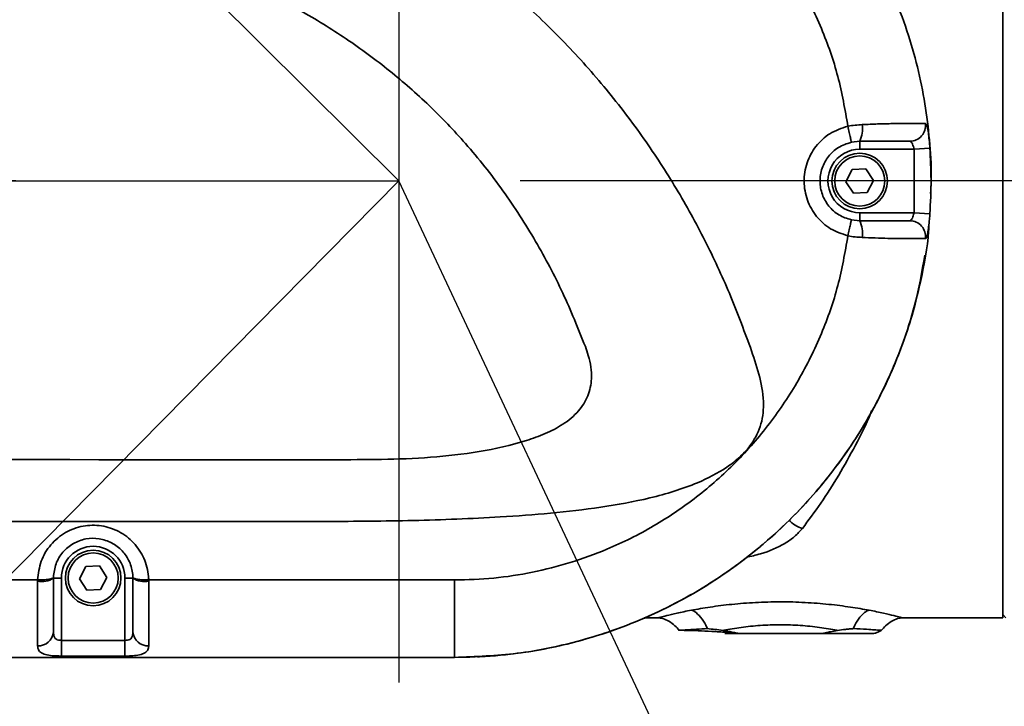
# Model space of a CAD drawing. Header units: millimetres. Extents: x -8713 to 3261, y -18743 to -8704.
# Tile 107 of 154: x -3017 to -2893, y -11289 to -11203. Entities that reach past the tile are written whole.
import ezdxf

# ---------------------------------------------------------------- set-up
doc = ezdxf.new("R2010")
doc.units = ezdxf.units.MM
doc.header["$LTSCALE"] = 10
doc.header["$PDSIZE"] = -1
doc.linetypes.add('CENTER', pattern=[50.8, 31.75, -6.35, 6.35, -6.35])
doc.layers.get('Defpoints').update_dxf_attribs({"true_color": 0x5e5e5e})
doc.layers.add('细实线层', color=7, linetype='Continuous')
doc.dimstyles.new('ISO-25', dxfattribs={"dimscale": 20, "dimtxt": 4, "dimasz": 3.05, "dimexe": 3, "dimexo": 0.625, "dimtad": 1, "dimdec": 0, "dimtxsty": 'Standard', "dimcen": 2.5, "dimclrd": 1, "dimclre": 1, "dimclrt": 4, "dimadec": 1, "dimazin": 2, "dimtfac": 1, "dimtdec": 0, "dimtmove": 0, "dimatfit": 0, "dimfxl": 1, "dimarcsym": 0})

# ---------------------------------------------------------------- blocks, each defined once
blk = doc.blocks.new('*U157')
at = {"color": 0, "linetype": 'CENTER', "transparency": 16777216}
blk.add_line((1087.7, 0), (-452.24, 0), dxfattribs=at)
blk = doc.blocks.new('*D179')
at = {"color": 1, "lineweight": -2, "transparency": 16777216}
for p, q in [((-4112.58, -11271.71), (-4112.58, -10963.58)), ((-2969.38, -11152.6), (-2969.38, -10963.58)), ((-4051.58, -11023.58), (-3030.38, -11023.58))]:
    blk.add_line(p, q, dxfattribs=at)
at = {"color": 1, "lineweight": 20, "transparency": 16777216}
for points in [[(-4051.58, -11013.42), (-4051.58, -11033.75), (-4112.58, -11023.58)], [(-3030.38, -11013.42), (-3030.38, -11033.75), (-2969.38, -11023.58)]]:
    blk.add_solid(points, dxfattribs=at)
at = {"layer": 'Defpoints', "color": 0, "lineweight": 20, "transparency": 16777216}
for p in [(-2969.38, -11023.58), (-2969.38, -11165.1), (-4112.58, -11284.21)]:
    blk.add_point(p, dxfattribs=at)
at = {"color": 4, "transparency": 16777216, "insert": (-3540.98, -10971.08), "char_height": 80, "attachment_point": 5}
blk.add_mtext('1143', dxfattribs=at)
blk = doc.blocks.new('*D167')
at = {"color": 1, "lineweight": -2, "transparency": 16777216}
for p, q in [((-3328.92, -10865.5), (-3456.27, -10738.83)), ((-2624.13, -11223.12), (-2282.64, -11223.12))]:
    blk.add_line(p, q, dxfattribs=at)
blk.add_arc((-2969.38, -11223.12), 626.73, 5.57879, 129.5751, dxfattribs=at)
at = {"color": 1, "lineweight": 20, "transparency": 16777216}
for points in [[(-3361.81, -10747.55), (-3375.51, -10732.53), (-3413.73, -10781.15)], [(-2335.46, -11161.7), (-2355.77, -11162.69), (-2342.64, -11223.12)]]:
    blk.add_solid(points, dxfattribs=at)
at = {"layer": 'Defpoints', "color": 0, "lineweight": 20, "transparency": 16777216}
for p in [(-2526.61, -10779.56), (-3320.06, -10874.32), (-4176.57, -11223.12), (-2969.38, -11223.12), (-2636.63, -11223.12)]:
    blk.add_point(p, dxfattribs=at)
at = {"color": 4, "transparency": 16777216, "insert": (-2710.12, -10594.83), "char_height": 80, "attachment_point": 5, "rotation": 337.5769}
blk.add_mtext('130%%D', dxfattribs=at)
blk = doc.blocks.new('*D168')
at = {"color": 1, "lineweight": -2, "transparency": 16777216}
for p, q in [((-2624.13, -11223.12), (-2362.13, -11223.12)), ((-3337.5, -11596.02), (-3395.99, -11655.27))]:
    blk.add_line(p, q, dxfattribs=at)
blk.add_arc((-2969.38, -11223.12), 547.25, 231.7592, 353.6101, dxfattribs=at)
at = {"color": 1, "lineweight": 20, "transparency": 16777216}
for points in [[(-2435.68, -11283.46), (-2415.38, -11284.6), (-2422.13, -11223.12)], [(-3314.83, -11660.56), (-3301.38, -11645.32), (-3353.84, -11612.57)]]:
    blk.add_solid(points, dxfattribs=at)
at = {"layer": 'Defpoints', "color": 0, "lineweight": 20, "transparency": 16777216}
for p in [(-4176.57, -11223.12), (-2969.38, -11223.12), (-2636.63, -11223.12), (-3328.72, -11587.13), (-2967.03, -11770.37)]:
    blk.add_point(p, dxfattribs=at)
at = {"color": 4, "transparency": 16777216, "insert": (-2778.75, -11679.18), "char_height": 80, "attachment_point": 5, "rotation": 22.6847}
blk.add_mtext('130%%D', dxfattribs=at)
blk = doc.blocks.new('*D169')
at = {"color": 1, "lineweight": -2, "transparency": 16777216}
blk.add_arc((-3969.93, -11223.12), 395.04, 288.8561, 351.1439, dxfattribs=at)
at = {"color": 1, "lineweight": 20, "transparency": 16777216}
for points in [[(-3589.74, -11283.16), (-3569.46, -11284.73), (-3574.89, -11223.12)], [(-3839.72, -11606.81), (-3844.79, -11587.12), (-3901.33, -11612.16)]]:
    blk.add_solid(points, dxfattribs=at)
at = {"layer": 'Defpoints', "color": 0, "lineweight": 20, "transparency": 16777216}
for p in [(-4176.57, -11223.12), (-2636.63, -11223.12), (-3945.16, -11363.6), (-3734.03, -11539.99), (-3746.65, -12489.44)]:
    blk.add_point(p, dxfattribs=at)
at = {"color": 4, "transparency": 16777216, "insert": (-3707.87, -11443.02), "char_height": 80, "attachment_point": 5, "rotation": 50}
blk.add_mtext('80°', dxfattribs=at)

msp = doc.modelspace()

# ---------------------------------------------------------------- linework, layer by layer
at = {"color": 1}
for p, q in [((-2969.38, -11223.12), (-3320.06, -10874.32)), ((-2969.38, -11223.12), (-3328.72, -11587.13)), ((-2884.16, -11405.03), (-2969.38, -11223.12))]:
    msp.add_line(p, q, dxfattribs=at)
at = {"color": 1, "linetype": 'CENTER'}
msp.add_line((-2969.38, -11162.38), (-2969.38, -11286.29), dxfattribs=at)
at = {"color": 2, "linetype": 'CENTER'}
msp.add_line((-4112.58, -11223.12), (-2969.38, -11223.12), dxfattribs=at)
at = {"color": 4}
msp.add_arc((-4112.58, -12173.12), 1935.77, 290, 188, dxfattribs=at)
at = {"layer": '细实线层', "linetype": 'Continuous', "lineweight": 35}
for p, q in [((-2893.38, -11169.93), (-2893.38, -11278.12)), ((-2911.38, -11218.12), (-2912.43, -11218.24)), ((-2911.38, -11219.12), (-2911.38, -11218.12)), ((-2904.54, -11219.12), (-2911.38, -11219.12)), ((-2902.55, -11218.99), (-2904.54, -11219.12)), ((-2904.54, -11227.12), (-2904.54, -11219.12)), ((-2913.11, -11223.21), (-2912.32, -11221.67)), ((-2912.32, -11221.67), (-2910.59, -11221.58)), ((-2910.59, -11221.58), (-2909.65, -11223.04)), ((-2912.17, -11224.66), (-2913.11, -11223.21)), ((-2909.65, -11223.04), (-2910.44, -11224.58)), ((-2910.44, -11224.58), (-2912.17, -11224.66)), ((-2911.38, -11227.12), (-2911.38, -11228.12)), ((-2911.38, -11227.12), (-2904.54, -11227.12)), ((-2902.55, -11227.26), (-2904.54, -11227.12)), ((-2912.43, -11228.01), (-2911.38, -11228.12)), ((-3009.61, -11273.21), (-3008.82, -11271.67)), ((-3008.82, -11271.67), (-3007.09, -11271.58)), ((-3007.09, -11271.58), (-3006.15, -11273.04)), ((-3050.68, -11273.37), (-3014.88, -11273.37)), ((-3012.88, -11273.01), (-3012.88, -11273.12)), ((-3011.88, -11273.12), (-3012.88, -11273.12)), ((-3011.88, -11273.12), (-3011.88, -11280.97)), ((-3008.67, -11274.66), (-3009.61, -11273.21)), ((-3006.15, -11273.04), (-3006.94, -11274.58)), ((-3003.88, -11273.12), (-3002.88, -11273.12)), ((-3003.88, -11280.97), (-3003.88, -11273.12)), ((-3002.88, -11273.12), (-3002.88, -11273.01)), ((-3000.88, -11273.37), (-2962.38, -11273.37)), ((-3006.94, -11274.58), (-3008.67, -11274.66)), ((-2938.5, -11278.12), (-2936.7, -11278.12)), ((-2906.05, -11278.12), (-2893.38, -11278.12)), ((-2893.38, -11277.72), (-2892.98, -11278.12)), ((-2934.11, -11279.71), (-2933.5, -11279.72)), ((-2926.45, -11280.12), (-2928.38, -11280.12)), ((-2928.18, -11279.96), (-2927.03, -11280.02)), ((-2926.45, -11280.12), (-2916.31, -11280.12)), ((-3011.88, -11282.95), (-3011.88, -11280.97)), ((-3011.88, -11280.97), (-3003.88, -11280.97)), ((-3003.88, -11282.95), (-3003.88, -11280.97)), ((-3449.88, -11283.12), (-2962.38, -11283.12)), ((-3310.38, -11283.12), (-2962.38, -11283.12)), ((-3003.88, -11282.95), (-3011.88, -11282.95))]:
    msp.add_line(p, q, dxfattribs=at)
at = {"layer": '细实线层', "linetype": 'Continuous', "lineweight": 35, "flags": 128}
for points in [[(-3442.9, -11266.01), (-3414.44, -11266.01), (-3386.08, -11266.01), (-3357.64, -11266.01), (-3328.97, -11266.01), (-3299.88, -11266.01), (-3270.2, -11266.01), (-3239.76, -11266.01), (-3208.4, -11266.01), (-3181.88, -11266.01), (-3154.52, -11266.01), (-3126.23, -11266.01), (-3096.92, -11266.01), (-3066.5, -11266.01), (-3040.22, -11266.01), (-3013.05, -11266.01), (-2984.93, -11266.01), (-2978.51, -11266.01)], [(-2957.82, -11282.92), (-2958.63, -11283), (-2959.25, -11283.04), (-2959.4, -11283.05), (-2959.44, -11283.05), (-2959.45, -11283.05), (-2959.46, -11283.05), (-2959.46, -11283.05), (-2959.46, -11283.05), (-2959.46, -11283.05), (-2959.46, -11283.05)]]:
    msp.add_lwpolyline(points, dxfattribs=at)
at = {"layer": '细实线层', "linetype": 'Continuous', "lineweight": 35}
for centre, radius in [((-2911.38, -11223.12), 3.5), ((-2911.38, -11223.12), 3.15), ((-3007.88, -11273.12), 3.5), ((-3007.88, -11273.12), 3.15)]:
    msp.add_circle(centre, radius, dxfattribs=at)
for centre, radius, start, end in [((-2914.67, -11216.55), 3.65, 334.5332, 8.3817), ((-2905.08, -11216.13), 1.99, 270.3316, 7.2242), ((-2911.38, -11223.12), 4, 90, 270.0086), ((-2914.67, -11229.69), 3.65, 351.6188, 25.5028), ((-2905.08, -11230.12), 1.99, 352.7651, 89.6767), ((-2917.39, -11263.02), 4.05, 224.3316, 252.6684), ((-3007.88, -11273.12), 4, 360, 180), ((-3014.4, -11270.79), 2.79, 260.1111, 303.0462), ((-3001.36, -11270.79), 2.79, 236.9537, 279.8889), ((-3014.76, -11279.78), 1.88, 266.3356, 355.7932), ((-3001, -11279.78), 1.88, 184.2069, 273.6645)]:
    msp.add_arc(centre, radius, start, end, dxfattribs=at)
for points, knots in [([(-2902.46, -11224.71), (-2902.43, -11224.18), (-2902.3, -11222.12), (-2902.52, -11218.52), (-2903.02, -11213.92), (-2903.92, -11209.32), (-2905.21, -11204.69), (-2906.9, -11200.09), (-2909.03, -11195.52), (-2911.55, -11191.1), (-2914.45, -11186.91), (-2917.66, -11183.02), (-2921.17, -11179.41), (-2925.02, -11176.08), (-2929.14, -11173.09), (-2933.45, -11170.48), (-2937.96, -11168.24), (-2942.7, -11166.36), (-2948.34, -11164.68), (-2954.91, -11163.39), (-2959.88, -11163.21), (-2962.38, -11163.12)], [0, 0, 0, 0, 0.016541, 0.064532, 0.112523, 0.161689, 0.210855, 0.26293, 0.315006, 0.368594, 0.422182, 0.474234, 0.526287, 0.57985, 0.633412, 0.685463, 0.737514, 0.791077, 0.844639, 0.92172, 1, 1, 1, 1]), ([(-2912.86, -11216.22), (-2913.23, -11214.12), (-2913.97, -11209.92), (-2916.11, -11203.82), (-2918.98, -11197.98), (-2922.62, -11192.52), (-2926.92, -11187.58), (-2931.83, -11183.24), (-2937.26, -11179.56), (-2942.65, -11176.87), (-2947.79, -11174.99), (-2952.57, -11173.78), (-2957.45, -11173.01), (-2960.73, -11172.92), (-2962.38, -11172.87)], [0, 0, 0, 0, 0.088929, 0.177858, 0.269197, 0.360539, 0.451881, 0.543222, 0.634564, 0.725902, 0.794427, 0.862952, 0.931476, 1, 1, 1, 1]), ([(-2925.15, -11244.08), (-2926, -11241.8), (-2927.7, -11237.23), (-2930.82, -11230.55), (-2934.4, -11224.03), (-2938.54, -11217.65), (-2943.22, -11211.51), (-2948.48, -11205.62), (-2954.21, -11200.08), (-2958.38, -11196.74), (-2960.46, -11195.07)], [0, 0, 0, 0, 0.119386, 0.238766, 0.360702, 0.482635, 0.610397, 0.738164, 0.869075, 1, 1, 1, 1]), ([(-2945.92, -11243.97), (-2946.83, -11241.71), (-2948.65, -11237.18), (-2952.14, -11230.61), (-2956.2, -11224.28), (-2960.72, -11218.57), (-2965.52, -11213.55), (-2970.55, -11209.14), (-2975.99, -11205.14), (-2981, -11202.03), (-2984.21, -11200.36), (-2985.4, -11199.73)], [0, 0, 0, 0, 0.120694, 0.241392, 0.366364, 0.491326, 0.600183, 0.709046, 0.821195, 0.93336, 1, 1, 1, 1]), ([(-2912.86, -11230.02), (-2913.61, -11229.78), (-2915.12, -11229.29), (-2916.91, -11227.65), (-2918.09, -11225.56), (-2918.51, -11223.19), (-2918.13, -11220.8), (-2916.99, -11218.69), (-2915.19, -11216.99), (-2913.65, -11216.48), (-2912.86, -11216.22)], [0, 0, 0, 0, 0.123742, 0.247787, 0.372192, 0.496797, 0.621362, 0.745716, 0.869783, 1, 1, 1, 1]), ([(-2912.86, -11216.22), (-2912.86, -11216.22), (-2912.27, -11216.1), (-2911.66, -11216.06), (-2911.06, -11216.02)], [0, 0, 0, 0, 0.000033, 1, 1, 1, 1]), ([(-2911.06, -11216.02), (-2910.39, -11215.99), (-2908.91, -11215.92), (-2907.18, -11215.89), (-2905.67, -11215.89), (-2904.44, -11215.88), (-2903.55, -11215.88), (-2903.25, -11215.88), (-2903.1, -11215.88)], [0, 0, 0, 0, 0.1413687, 0.3118738, 0.4823534, 0.6529713, 0.8263755, 1, 1, 1, 1]), ([(-2903.1, -11215.88), (-2903.07, -11215.89), (-2902.98, -11215.93), (-2902.86, -11216.3), (-2902.74, -11217), (-2902.63, -11217.93), (-2902.57, -11218.64), (-2902.55, -11218.99)], [0, 0, 0, 0, 0.144415, 0.363972, 0.578468, 0.789675, 1, 1, 1, 1]), ([(-2912.43, -11218.24), (-2913, -11218.42), (-2914.1, -11218.78), (-2915.38, -11219.98), (-2916.2, -11221.48), (-2916.47, -11223.17), (-2916.17, -11224.85), (-2915.33, -11226.33), (-2914.05, -11227.49), (-2912.97, -11227.84), (-2912.43, -11228.01)], [0, 0, 0, 0, 0.130675, 0.254879, 0.379034, 0.503185, 0.627382, 0.751605, 0.875804, 1, 1, 1, 1]), ([(-2905.07, -11218.12), (-2905.2, -11218.12), (-2905.46, -11218.12), (-2906.25, -11218.12), (-2907.33, -11218.12), (-2908.61, -11218.12), (-2909.91, -11218.12), (-2910.96, -11218.12), (-2911.38, -11218.12)], [0, 0, 0, 0, 0.185373, 0.37048, 0.552431, 0.73421, 0.89241, 1, 1, 1, 1]), ([(-2904.54, -11219.12), (-2904.57, -11219.01), (-2904.62, -11218.78), (-2904.73, -11218.48), (-2904.84, -11218.26), (-2904.96, -11218.14), (-2905.04, -11218.13), (-2905.07, -11218.12)], [0, 0, 0, 0, 0.2098278, 0.4225222, 0.6383808, 0.8572856, 1, 1, 1, 1]), ([(-2902.55, -11218.99), (-2902.48, -11220.32), (-2902.33, -11223.08), (-2902.47, -11225.84), (-2902.55, -11227.26)], [0, 0, 0, 0, 0.483362, 1, 1, 1, 1]), ([(-2905.07, -11228.12), (-2905.02, -11228.11), (-2904.93, -11228.09), (-2904.8, -11227.91), (-2904.69, -11227.66), (-2904.6, -11227.38), (-2904.56, -11227.19), (-2904.54, -11227.12)], [0, 0, 0, 0, 0.2213884, 0.4404535, 0.6567298, 0.8697215, 1, 1, 1, 1]), ([(-2902.55, -11227.26), (-2902.56, -11227.48), (-2902.6, -11228.05), (-2902.7, -11228.92), (-2902.82, -11229.72), (-2902.95, -11230.26), (-2903.05, -11230.33), (-2903.1, -11230.37)], [0, 0, 0, 0, 0.130946, 0.343012, 0.55759, 0.776422, 1, 1, 1, 1]), ([(-2962.38, -11283.12), (-2960.66, -11283.08), (-2957.24, -11283), (-2952.09, -11282.31), (-2946.96, -11281.19), (-2942, -11279.63), (-2937.28, -11277.7), (-2932.79, -11275.41), (-2928.47, -11272.71), (-2924.4, -11269.66), (-2920.63, -11266.31), (-2917.15, -11262.66), (-2913.97, -11258.69), (-2911.13, -11254.47), (-2908.68, -11250.06), (-2906.61, -11245.46), (-2904.91, -11240.66), (-2903.57, -11235.31), (-2902.79, -11231.26), (-2902.68, -11228.87), (-2902.67, -11228.58)], [0, 0, 0, 0, 0.057869, 0.115739, 0.175398, 0.235059, 0.291249, 0.34744, 0.405265, 0.46309, 0.519281, 0.575471, 0.633295, 0.69112, 0.747331, 0.803541, 0.861388, 0.919236, 0.989987, 1, 1, 1, 1]), ([(-2911.38, -11228.12), (-2911.3, -11228.12), (-2910.84, -11228.12), (-2909.93, -11228.12), (-2908.76, -11228.12), (-2907.59, -11228.12), (-2906.45, -11228.12), (-2905.53, -11228.12), (-2905.22, -11228.12), (-2905.07, -11228.12)], [0, 0, 0, 0, 0.019644, 0.115018, 0.241439, 0.410419, 0.579651, 0.789679, 1, 1, 1, 1]), ([(-2962.38, -11273.37), (-2960.73, -11273.33), (-2957.45, -11273.23), (-2952.57, -11272.46), (-2947.79, -11271.25), (-2942.65, -11269.38), (-2937.26, -11266.69), (-2931.83, -11263.01), (-2926.92, -11258.67), (-2922.62, -11253.73), (-2918.98, -11248.27), (-2916.11, -11242.43), (-2913.97, -11236.33), (-2913.23, -11232.12), (-2912.86, -11230.02)], [0, 0, 0, 0, 0.068524, 0.137048, 0.205572, 0.274098, 0.365436, 0.456777, 0.548119, 0.63946, 0.730802, 0.822142, 0.911071, 1, 1, 1, 1]), ([(-2911.06, -11230.23), (-2911.66, -11230.19), (-2912.27, -11230.15), (-2912.86, -11230.02), (-2912.86, -11230.02)], [0, 0, 0, 0, 0.999967, 1, 1, 1, 1]), ([(-2903.1, -11230.37), (-2903.28, -11230.37), (-2903.63, -11230.37), (-2904.67, -11230.36), (-2905.97, -11230.36), (-2907.36, -11230.35), (-2908.91, -11230.33), (-2910.22, -11230.26), (-2910.94, -11230.23), (-2911.06, -11230.23)], [0, 0, 0, 0, 0.19695, 0.393658, 0.552988, 0.712113, 0.84954, 0.975007, 1, 1, 1, 1]), ([(-2962.38, -11283.12), (-2959.74, -11283.02), (-2954.49, -11282.82), (-2946.76, -11281.22), (-2939.31, -11278.7), (-2932.25, -11275.21), (-2925.71, -11270.83), (-2919.8, -11265.64), (-2914.62, -11259.72), (-2910.24, -11253.17), (-2906.79, -11246.11), (-2904.35, -11239.16), (-2903.55, -11234.53), (-2903.19, -11232.46)], [0, 0, 0, 0, 0.093231, 0.185715, 0.278045, 0.370948, 0.463191, 0.555889, 0.648454, 0.740771, 0.833653, 0.925924, 1, 1, 1, 1]), ([(-2978.51, -11266.01), (-2974.86, -11265.98), (-2967.57, -11265.94), (-2958.16, -11265.55), (-2950.29, -11265), (-2943.99, -11264.26), (-2937.77, -11263.16), (-2932.39, -11261.52), (-2928.62, -11259.62), (-2926.4, -11257.89), (-2924.81, -11256.12), (-2923.64, -11253.75), (-2923.36, -11250.66), (-2924, -11247.41), (-2924.77, -11245.19), (-2925.15, -11244.08)], [0, 0, 0, 0, 0.159964, 0.319914, 0.412839, 0.505734, 0.597978, 0.689941, 0.751298, 0.782433, 0.813476, 0.855163, 0.896858, 0.948259, 1, 1, 1, 1]), ([(-2977.73, -11258.22), (-2975.68, -11258.22), (-2971.57, -11258.22), (-2965.41, -11257.99), (-2959.29, -11257.31), (-2954.47, -11256.23), (-2950.96, -11254.99), (-2948.69, -11253.82), (-2946.77, -11252.26), (-2945.48, -11250.24), (-2945, -11247.78), (-2945.33, -11245.65), (-2945.79, -11244.34), (-2945.92, -11243.97)], [0, 0, 0, 0, 0.1507591, 0.3019518, 0.4523348, 0.6019854, 0.6636443, 0.7251376, 0.7892639, 0.8436733, 0.8982004, 0.9707992, 1, 1, 1, 1]), ([(-2909.88, -11252.08), (-2909.92, -11252.16), (-2910.51, -11253.72), (-2911.92, -11256.42), (-2914.02, -11260.25), (-2916.28, -11263.77), (-2917.82, -11265.84), (-2918.6, -11266.88)], [0, 0, 0, 0, 0.013225, 0.256201, 0.499212, 0.749599, 1, 1, 1, 1]), ([(-3442.9, -11258.38), (-3417.37, -11258.39), (-3366.31, -11258.42), (-3289.72, -11258.32), (-3199.43, -11258.23), (-3095.44, -11258.19), (-3016.97, -11258.21), (-2977.73, -11258.23)], [0, 0, 0, 0, 0.1646423, 0.329298, 0.4939532, 0.7469811, 1, 1, 1, 1]), ([(-3014.88, -11273.37), (-3014.78, -11272.57), (-3014.59, -11270.97), (-3013.3, -11268.86), (-3011.45, -11267.3), (-3009.19, -11266.46), (-3006.81, -11266.43), (-3004.57, -11267.17), (-3002.69, -11268.61), (-3001.38, -11270.59), (-3000.93, -11272.29), (-3000.89, -11273.22), (-3000.88, -11273.37)], [0, 0, 0, 0, 0.111894, 0.223652, 0.333765, 0.441672, 0.548055, 0.653974, 0.76052, 0.868598, 0.978724, 1, 1, 1, 1]), ([(-2918.6, -11266.88), (-2918.91, -11267.23), (-2919.52, -11267.92), (-2921.2, -11269.07), (-2923.26, -11269.97), (-2925.05, -11270.38), (-2925.65, -11270.51)], [0, 0, 0, 0, 0.200158, 0.400477, 0.799474, 1, 1, 1, 1]), ([(-3002.88, -11273.01), (-3002.89, -11272.9), (-3002.92, -11272.24), (-3003.23, -11271.04), (-3004.17, -11269.64), (-3005.51, -11268.62), (-3007.12, -11268.09), (-3008.82, -11268.11), (-3010.43, -11268.71), (-3011.76, -11269.82), (-3012.67, -11271.31), (-3012.81, -11272.44), (-3012.88, -11273.01)], [0, 0, 0, 0, 0.021411, 0.132098, 0.240341, 0.34669, 0.452177, 0.55805, 0.665534, 0.775486, 0.887481, 1, 1, 1, 1]), ([(-3014.88, -11273.53), (-3014.88, -11273.48), (-3014.88, -11273.43), (-3014.88, -11273.37), (-3014.88, -11273.37)], [0, 0, 0, 0, 0.999631, 1, 1, 1, 1]), ([(-3012.88, -11273.12), (-3012.88, -11273.86), (-3012.88, -11275.62), (-3012.88, -11278.14), (-3012.88, -11279.32), (-3012.88, -11279.92)], [0, 0, 0, 0, 0.2673012, 0.6342333, 1, 1, 1, 1]), ([(-3002.88, -11279.92), (-3002.88, -11279.68), (-3002.88, -11278.91), (-3002.88, -11277.3), (-3002.88, -11275.14), (-3002.88, -11273.81), (-3002.88, -11273.12)], [0, 0, 0, 0, 0.155872, 0.518796, 0.753995, 1, 1, 1, 1]), ([(-3000.88, -11273.37), (-3000.88, -11273.37), (-3000.88, -11273.43), (-3000.88, -11273.48), (-3000.88, -11273.53)], [0, 0, 0, 0, 0.000369, 1, 1, 1, 1]), ([(-2962.38, -11283.12), (-2962.38, -11283.12), (-2962.38, -11283.11), (-2962.38, -11282.76), (-2962.38, -11281.98), (-2962.38, -11280.75), (-2962.38, -11279.17), (-2962.38, -11277.34), (-2962.38, -11275.37), (-2962.38, -11274.03), (-2962.38, -11273.37)], [0, 0, 0, 0, 0.112799, 0.231335, 0.360606, 0.495172, 0.629766, 0.759382, 0.882145, 1, 1, 1, 1]), ([(-3014.88, -11281.66), (-3014.88, -11280.94), (-3014.88, -11279.86), (-3014.88, -11277.79), (-3014.88, -11275.86), (-3014.88, -11274.38), (-3014.88, -11273.53)], [0, 0, 0, 0, 0.368754, 0.554681, 0.746998, 1, 1, 1, 1]), ([(-3000.88, -11273.53), (-3000.88, -11274.31), (-3000.88, -11275.89), (-3000.88, -11278.47), (-3000.88, -11280.43), (-3000.88, -11281.38), (-3000.88, -11281.66)], [0, 0, 0, 0, 0.23325, 0.473838, 0.842934, 1, 1, 1, 1]), ([(-2932.57, -11277.18), (-2931.8, -11277.04), (-2930.27, -11276.77), (-2927.5, -11276.42), (-2924.51, -11276.18), (-2921.38, -11276.09), (-2918.24, -11276.18), (-2915.25, -11276.42), (-2912.48, -11276.77), (-2910.95, -11277.04), (-2910.19, -11277.18)], [0, 0, 0, 0, 0.123636, 0.248418, 0.373707, 0.500189, 0.626026, 0.751878, 0.876791, 1, 1, 1, 1]), ([(-2936.72, -11278.12), (-2936.53, -11278.15), (-2936.07, -11278.21), (-2935.36, -11278.57), (-2934.65, -11279.07), (-2934.27, -11279.51), (-2934.1, -11279.72)], [0, 0, 0, 0, 0.177911, 0.442984, 0.744965, 1, 1, 1, 1]), ([(-2936.7, -11278.12), (-2936.66, -11278.11), (-2936.56, -11278.08), (-2935.74, -11277.87), (-2934.46, -11277.55), (-2933.2, -11277.3), (-2932.57, -11277.18)], [0, 0, 0, 0, 0.247616, 0.496045, 0.747212, 1, 1, 1, 1]), ([(-2932.57, -11277.18), (-2932.48, -11277.2), (-2932.28, -11277.26), (-2931.81, -11277.6), (-2931.2, -11278.26), (-2930.76, -11279), (-2930.58, -11279.44), (-2930.56, -11279.49)], [0, 0, 0, 0, 0.100096, 0.235331, 0.593938, 0.952546, 1, 1, 1, 1]), ([(-2910.19, -11277.18), (-2910.27, -11277.2), (-2910.47, -11277.26), (-2910.95, -11277.6), (-2911.55, -11278.26), (-2912, -11279), (-2912.17, -11279.44), (-2912.19, -11279.49)], [0, 0, 0, 0, 0.100097, 0.235332, 0.59394, 0.952549, 1, 1, 1, 1]), ([(-2910.19, -11277.18), (-2909.56, -11277.3), (-2908.3, -11277.55), (-2907, -11277.87), (-2906.26, -11278.06), (-2905.96, -11278.15), (-2906.05, -11278.12), (-2906.05, -11278.12)], [0, 0, 0, 0, 0.252275, 0.502684, 0.75135, 0.999034, 1, 1, 1, 1]), ([(-2908.66, -11279.72), (-2908.49, -11279.52), (-2908.11, -11279.07), (-2907.4, -11278.58), (-2906.7, -11278.21), (-2906.24, -11278.15), (-2906.05, -11278.12)], [0, 0, 0, 0, 0.2541273, 0.555275, 0.8207322, 1, 1, 1, 1]), ([(-2933.51, -11279.67), (-2933.41, -11279.66), (-2933.08, -11279.64), (-2932.09, -11279.57), (-2931.03, -11279.51), (-2930.56, -11279.49)], [0, 0, 0, 0, 0.185408, 0.642139, 1, 1, 1, 1]), ([(-2930.56, -11279.49), (-2930.56, -11279.49), (-2930.56, -11279.49), (-2930.56, -11279.49), (-2930.56, -11279.49), (-2930.56, -11279.49), (-2930.24, -11279.56), (-2929.6, -11279.56), (-2928.93, -11279.67), (-2928.59, -11279.73)], [0, 0, 0, 0, 0.00014, 0.000305, 0.000744, 0.002164, 0.007374, 0.500103, 1, 1, 1, 1]), ([(-2914.16, -11279.73), (-2914.19, -11279.72), (-2914.91, -11279.58), (-2916.42, -11279.33), (-2918.84, -11279.07), (-2921.38, -11278.98), (-2923.91, -11279.07), (-2926.33, -11279.33), (-2927.84, -11279.58), (-2928.56, -11279.72), (-2928.59, -11279.73)], [0, 0, 0, 0, 0.007236, 0.171953, 0.336326, 0.499748, 0.664008, 0.827644, 0.992184, 1, 1, 1, 1]), ([(-2914.16, -11279.73), (-2914.16, -11279.73), (-2914.16, -11279.73), (-2914.16, -11279.73), (-2914.16, -11279.73), (-2914.16, -11279.72), (-2913.82, -11279.68), (-2913.32, -11279.6), (-2912.75, -11279.54), (-2912.47, -11279.52), (-2912.32, -11279.51), (-2912.24, -11279.5), (-2912.2, -11279.49), (-2912.19, -11279.49), (-2912.19, -11279.49), (-2912.19, -11279.49), (-2912.19, -11279.49), (-2912.19, -11279.49), (-2912.19, -11279.49)], [0, 0, 0, 0, 0.00001, 0.000035, 0.00013, 0.000501, 0.001969, 0.499969, 0.749996, 0.875034, 0.937554, 0.983794, 0.99557, 0.998647, 0.99951, 0.999791, 0.999902, 1, 1, 1, 1]), ([(-2912.19, -11279.49), (-2911.6, -11279.52), (-2910.54, -11279.58), (-2909.47, -11279.65), (-2908.78, -11279.7), (-2908.7, -11279.7), (-2908.65, -11279.71)], [0, 0, 0, 0, 0.281291, 0.50273, 0.753687, 1, 1, 1, 1]), ([(-3012.88, -11279.92), (-3012.87, -11280.08), (-3012.86, -11280.38), (-3012.71, -11280.7), (-3012.52, -11280.84), (-3012.34, -11280.92), (-3012.14, -11280.97), (-3011.96, -11280.97), (-3011.88, -11280.97)], [0, 0, 0, 0, 0.291372, 0.532441, 0.68544, 0.719618, 0.887116, 1, 1, 1, 1]), ([(-3003.88, -11280.97), (-3003.77, -11280.97), (-3003.54, -11280.96), (-3003.24, -11280.86), (-3003.02, -11280.65), (-3002.9, -11280.32), (-3002.89, -11280.06), (-3002.88, -11279.92)], [0, 0, 0, 0, 0.166393, 0.338694, 0.528593, 0.752765, 1, 1, 1, 1]), ([(-2934.11, -11279.71), (-2934.11, -11279.71), (-2934.18, -11279.71), (-2934.01, -11279.7), (-2933.64, -11279.67), (-2933.51, -11279.67)], [0, 0, 0, 0, 0.001519, 0.647102, 1, 1, 1, 1]), ([(-2933.5, -11279.72), (-2933.49, -11279.72), (-2933.29, -11279.73), (-2932.04, -11279.74), (-2930.05, -11279.83), (-2928.79, -11279.93), (-2928.19, -11279.96), (-2928.18, -11279.96)], [0, 0, 0, 0, 0.007266, 0.439647, 0.722286, 0.993933, 1, 1, 1, 1]), ([(-2928.59, -11279.73), (-2928.41, -11279.75), (-2928.04, -11279.81), (-2927.46, -11279.93), (-2926.93, -11280.05), (-2926.59, -11280.1), (-2926.45, -11280.12)], [0, 0, 0, 0, 0.270798, 0.542889, 0.816768, 1, 1, 1, 1]), ([(-2916.31, -11280.12), (-2916.18, -11280.11), (-2915.93, -11280.07), (-2915.52, -11279.98), (-2914.92, -11279.85), (-2914.46, -11279.77), (-2914.16, -11279.73)], [0, 0, 0, 0, 0.165403, 0.331322, 0.563902, 1, 1, 1, 1]), ([(-2909.74, -11280.12), (-2910.01, -11280.12), (-2910.55, -11280.12), (-2912.81, -11280.12), (-2914.91, -11280.12), (-2916.31, -11280.12)], [0, 0, 0, 0, 0.247885, 0.499171, 1, 1, 1, 1]), ([(-2909.74, -11280.12), (-2909.67, -11280.12), (-2909.51, -11280.1), (-2909.1, -11279.95), (-2908.73, -11279.77), (-2908.67, -11279.73), (-2908.65, -11279.71)], [0, 0, 0, 0, 0.23234, 0.492149, 0.756141, 1, 1, 1, 1]), ([(-3011.88, -11282.95), (-3012.11, -11282.94), (-3012.67, -11282.94), (-3013.53, -11282.86), (-3014.29, -11282.65), (-3014.79, -11282.27), (-3014.85, -11281.86), (-3014.88, -11281.66)], [0, 0, 0, 0, 0.124256, 0.310846, 0.516272, 0.755301, 1, 1, 1, 1]), ([(-3000.88, -11281.66), (-3000.9, -11281.83), (-3000.94, -11282.19), (-3001.33, -11282.57), (-3001.98, -11282.81), (-3002.82, -11282.92), (-3003.49, -11282.95), (-3003.83, -11282.95), (-3003.88, -11282.95)], [0, 0, 0, 0, 0.204731, 0.419259, 0.62391, 0.816188, 0.970223, 1, 1, 1, 1])]:
    msp.add_open_spline(points, degree=3, knots=knots, dxfattribs=at)
for points in [[(-2912.43, -11218.24), (-2912.44, -11218.21), (-2912.45, -11218.14), (-2912.55, -11217.68), (-2912.69, -11217.01), (-2912.8, -11216.49), (-2912.86, -11216.22)], [(-2912.43, -11228.01), (-2912.44, -11228.04), (-2912.45, -11228.1), (-2912.55, -11228.57), (-2912.69, -11229.24), (-2912.8, -11229.76), (-2912.86, -11230.02)], [(-3012.88, -11273.01), (-3012.91, -11273.06), (-3012.97, -11273.17), (-3013.44, -11273.29), (-3014.1, -11273.37), (-3014.62, -11273.37), (-3014.88, -11273.37)], [(-3002.88, -11273.01), (-3002.85, -11273.06), (-3002.79, -11273.17), (-3002.33, -11273.29), (-3001.67, -11273.37), (-3001.14, -11273.37), (-3000.88, -11273.37)]]:
    msp.add_open_spline(points, degree=3, dxfattribs=at)

# ---------------------------------------------------------------- block references
at = {"color": 1, "linetype": 'CENTER'}
msp.add_blockref('*U157', (-3724.33, -11223.12), dxfattribs=at)

# ---------------------------------------------------------------- dimensions: what is measured, and where the dimension line sits
for base, line1, line2, picture, middle in [((-2526.61, -10779.56), ((-2969.38, -11223.12), (-3320.06, -10874.32)), ((-2636.63, -11223.12), (-4176.57, -11223.12)), '*D167', (-2710.12, -10594.83)), ((-2967.03, -11770.37), ((-2636.63, -11223.12), (-4176.57, -11223.12)), ((-2969.38, -11223.12), (-3328.72, -11587.13)), '*D168', (-2778.75, -11679.18))]:
    dim = msp.add_angular_dim_2l(base=base, line1=line1, line2=line2, text='130%%D', dimstyle='ISO-25')
    dim.commit()
    dim.dimension.update_dxf_attribs({"geometry": picture, "text_midpoint": middle})
dim = msp.add_linear_dim(base=(-2969.38, -11023.58), p1=(-4112.58, -11284.21), p2=(-2969.38, -11165.1), dimstyle='ISO-25')
dim.commit()
dim.dimension.update_dxf_attribs({"geometry": '*D179', "text_midpoint": (-3540.98, -10971.08)})
dim = msp.add_angular_dim_2l(base=(-3734.03, -11539.99), line1=((-3945.16, -11363.6), (-3746.65, -12489.44)), line2=((-2636.63, -11223.12), (-4176.57, -11223.12)), dimstyle='ISO-25')
dim.commit()
dim.dimension.update_dxf_attribs({"geometry": '*D169', "text_midpoint": (-3707.87, -11443.02)})

doc.saveas('drawing.dxf')
